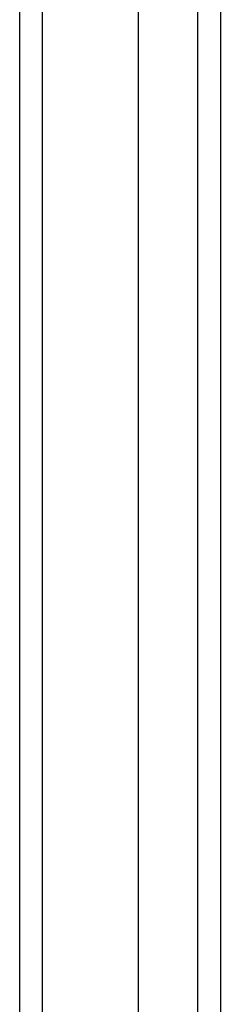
# Model space of a CAD drawing. Header units: inches. Extents: x 0 to 215, y -25 to 140.
# Tile 9 of 63: x 92.945 to 93.811, y 62.892 to 67.133. Entities that reach past the tile are written whole.
import ezdxf

# ---------------------------------------------------------------- set-up
doc = ezdxf.new("R2010")
doc.units = ezdxf.units.IN
doc.header["$LTSCALE"] = 12.924396
doc.header["$MEASUREMENT"] = 0
doc.layers.add('Visible Edges(ANSI)', color=7, linetype='Continuous', lineweight=25)
doc.layers.add('Visible Tangent Edges(ANSI)', color=7, linetype='Continuous', lineweight=25)

msp = doc.modelspace()

# ---------------------------------------------------------------- linework, layer by layer
at = {"layer": 'Visible Edges(ANSI)'}
for p, q in [((92.9449, 88.5555), (92.9449, 58.7504)), ((93.4567, 87.7572), (93.4567, 59.5486)), ((93.8111, 87.7572), (93.8111, 59.5486))]:
    msp.add_line(p, q, dxfattribs=at)
at = {"layer": 'Visible Tangent Edges(ANSI)'}
for p, q in [((93.0439, 58.7504), (93.0439, 88.5555)), ((93.7121, 87.8873), (93.7121, 59.4186))]:
    msp.add_line(p, q, dxfattribs=at)

doc.saveas('drawing.dxf')
